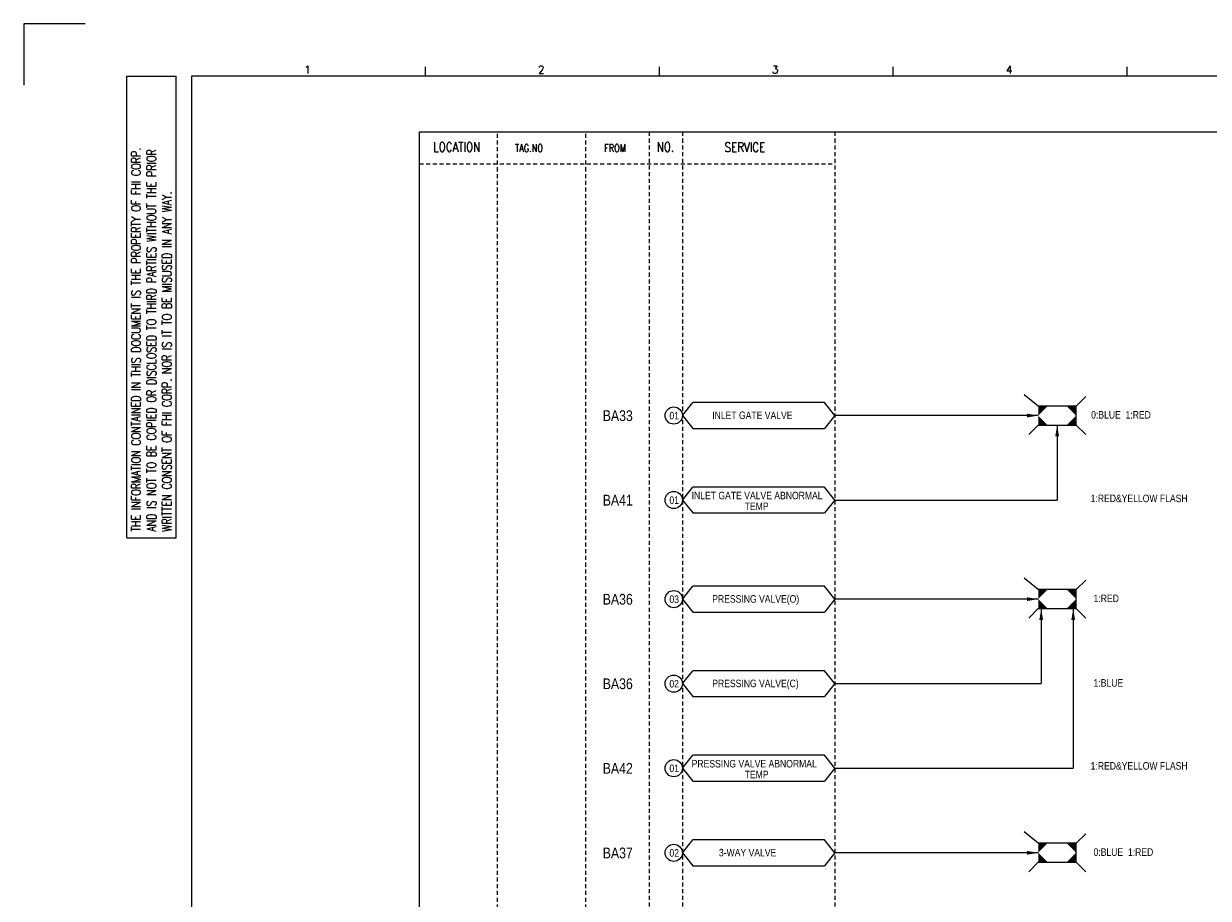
# Model space of a CAD drawing. Extents: x 2131 to 3097, y -680 to 2.
# Tile 2 of 4: x 2131 to 2573, y -324 to 2. Entities that reach past the tile are written whole.
import ezdxf
from ezdxf.enums import TextEntityAlignment as Align

# ---------------------------------------------------------------- set-up
doc = ezdxf.new("R2010")
doc.units = 0
doc.header["$MEASUREMENT"] = 0
doc.linetypes.add('HIDDEN', pattern=[4, 1.5, -1, 1.5])
doc.layers.get('0').update_dxf_attribs({"linetype": 'CONTINUOUS'})
doc.layers.get('DEFPOINTS').update_dxf_attribs({"linetype": 'CONTINUOUS'})
for name, color, linetype in [('CON', 4, 'CONTINUOUS'), ('DIM', 3, 'CONTINUOUS'), ('HID', 2, 'HIDDEN'), ('圖框CON', 4, 'CONTINUOUS'), ('框線', 6, 'CONTINUOUS')]:
    doc.layers.add(name, color=color, linetype=linetype)
doc.styles.add('DAYUKP', font='complex', dxfattribs={"bigfont": 'DAYUKP.SHX'})
doc.styles.add('ROMANS', font='romans', dxfattribs={"width": 0.8})
doc.styles.add('style3', font='ARIALN.TTF')

# ---------------------------------------------------------------- blocks, each defined once
blk = doc.blocks.new('LEADER')
at = {"layer": 'CON'}
blk.add_solid([(0.85, -0.57), (0.85, -1.57), (3.85, -1.07)], dxfattribs=at)
blk = doc.blocks.new('1')
at = {"layer": 'DEFPOINTS'}
blk.add_lwpolyline([(1268.99, 689.33), (1246.02, 689.33), (1246.02, 666.36)], dxfattribs=at)
at = {"layer": '圖框CON'}
for p, q in [((1395.91, 669.85), (1395.91, 673.29)), ((1483.2, 669.85), (1483.2, 673.29)), ((1570.49, 669.85), (1570.49, 673.29)), ((1657.78, 669.85), (1657.78, 673.29)), ((1284.5, 669.81), (1302.87, 669.81)), ((1284.5, 497.52), (1284.5, 669.81)), ((1302.87, 497.52), (1302.87, 669.81)), ((1284.5, 497.52), (1302.87, 497.52))]:
    blk.add_line(p, q, dxfattribs=at)
at = {"layer": '框線'}
for p, q in [((1308.62, 669.81), (1308.62, 26.6)), ((2181.53, 669.81), (1308.62, 669.81))]:
    blk.add_line(p, q, dxfattribs=at)
at = {"style": 'DAYUKP'}
for s, p in [('1', (1350.64, 670.78)), ('2', (1437.93, 670.78)), ('3', (1525.22, 670.78)), ('4', (1612.51, 670.78))]:
    blk.add_text(s, height=2.87, dxfattribs=at).set_placement(p)
at = {"layer": 'DIM', "style": 'ROMANS', "width": 0.75}
for s, p in [('THE INFORMATION CONTAINED IN THIS DOCUMENT IS THE PROPERTY OF FHI CORP.', (1287.94, 499.82)), ('AND IS NOT TO BE COPIED OR DISCLOSED TO THIRD PARTIES WITHOUT THE PRIOR', (1293.68, 499.82)), ('WRITTEN CONSENT OF FHI CORP. NOR IS IT TO BE MISUSED IN ANY WAY.', (1299.43, 499.82))]:
    blk.add_text(s, height=3.4457, rotation=90, dxfattribs=at).set_placement(p, align=Align.MIDDLE_LEFT)

msp = doc.modelspace()

# ---------------------------------------------------------------- linework, layer by layer
at = {"layer": 'CON', "color": 6}
for p, q in [((2509.9, -140.5), (2504.66, -136.27)), ((2524.07, -140.5), (2527.62, -136.96)), ((2377.13, -144.04), (2381.03, -139.23)), ((2430.17, -139.23), (2381.03, -139.23)), ((2434.06, -144.04), (2430.17, -139.23)), ((2524.07, -140.5), (2509.9, -140.5)), ((2524.07, -147.59), (2524.07, -140.5)), ((2377.13, -144.04), (2381.03, -148.86)), ((2434.06, -144.04), (2430.17, -148.86)), ((2381.03, -148.86), (2430.17, -148.86)), ((2509.9, -147.59), (2506.35, -151.13)), ((2509.9, -147.59), (2524.07, -147.59)), ((2524.07, -147.59), (2527.62, -151.13)), ((2377.13, -175.57), (2381.03, -170.75)), ((2430.17, -170.75), (2381.03, -170.75)), ((2434.06, -175.57), (2430.17, -170.75)), ((2377.13, -175.57), (2381.03, -180.39)), ((2434.06, -175.57), (2430.17, -180.39)), ((2381.03, -180.39), (2430.17, -180.39)), ((2377.13, -212.54), (2381.03, -207.73)), ((2430.17, -207.73), (2381.03, -207.73)), ((2434.06, -212.54), (2430.17, -207.73)), ((2509.9, -209), (2504.66, -204.77)), ((2524.07, -209), (2527.62, -205.46)), ((2524.07, -209), (2509.9, -209)), ((2524.07, -216.09), (2524.07, -209)), ((2377.13, -212.54), (2381.03, -217.36)), ((2434.06, -212.54), (2430.17, -217.36)), ((2509.9, -216.09), (2506.35, -219.63)), ((2509.9, -216.09), (2524.07, -216.09)), ((2524.07, -216.09), (2527.62, -219.63)), ((2381.03, -217.36), (2430.17, -217.36)), ((2377.13, -244.07), (2381.03, -239.25)), ((2430.17, -239.25), (2381.03, -239.25)), ((2434.06, -244.07), (2430.17, -239.25)), ((2377.13, -244.07), (2381.03, -248.89)), ((2434.06, -244.07), (2430.17, -248.89)), ((2381.03, -248.89), (2430.17, -248.89)), ((2377.13, -275.63), (2381.03, -270.82)), ((2430.17, -270.82), (2381.03, -270.82)), ((2434.06, -275.63), (2430.17, -270.82)), ((2377.13, -275.63), (2381.03, -280.45)), ((2434.06, -275.63), (2430.17, -280.45)), ((2381.03, -280.45), (2430.17, -280.45)), ((2509.9, -303.65), (2504.66, -299.42)), ((2524.07, -303.65), (2527.62, -300.11)), ((2377.13, -307.19), (2381.03, -302.38)), ((2430.17, -302.38), (2381.03, -302.38)), ((2434.06, -307.19), (2430.17, -302.38)), ((2524.07, -303.65), (2509.9, -303.65)), ((2524.07, -310.74), (2524.07, -303.65)), ((2377.13, -307.19), (2381.03, -312.01)), ((2434.06, -307.19), (2430.17, -312.01)), ((2381.03, -312.01), (2430.17, -312.01)), ((2509.9, -310.74), (2506.35, -314.28)), ((2509.9, -310.74), (2524.07, -310.74)), ((2524.07, -310.74), (2527.62, -314.28))]:
    msp.add_line(p, q, dxfattribs=at)
at = {"layer": 'CON'}
for p, q in [((2509.9, -144.04), (2434.06, -144.04)), ((2516.98, -147.59), (2516.98, -175.57)), ((2434.06, -175.57), (2516.98, -175.57)), ((2509.9, -212.54), (2434.06, -212.54)), ((2511.02, -216.09), (2511.02, -244.07)), ((2522.97, -216.09), (2522.97, -275.63)), ((2434.06, -244.07), (2511.02, -244.07)), ((2434.06, -275.63), (2522.97, -275.63)), ((2509.9, -307.19), (2434.06, -307.19))]:
    msp.add_line(p, q, dxfattribs=at)
msp.add_lwpolyline([(2279.01, -38.23), (2993.01, -38.23), (2993.01, -538.04), (2279.01, -538.04)], close=True, dxfattribs=at)
for centre in [(2373.92, -144.04), (2373.92, -175.57), (2373.92, -212.54), (2373.92, -244.07), (2373.92, -275.63), (2373.92, -307.19)]:
    msp.add_circle(centre, 3.21, dxfattribs=at)
at = {"layer": 'CON', "color": 6}
for points in [[(2509.9, -144.04), (2509.9, -140.5), (2513.44, -140.5)], [(2524.07, -144.04), (2524.07, -140.5), (2520.53, -140.5)], [(2513.44, -147.59), (2509.9, -147.59), (2509.9, -144.04)], [(2520.53, -147.59), (2524.07, -147.59), (2524.07, -144.04)], [(2509.9, -212.54), (2509.9, -209), (2513.44, -209)], [(2524.07, -212.54), (2524.07, -209), (2520.53, -209)], [(2513.44, -216.09), (2509.9, -216.09), (2509.9, -212.54)], [(2520.53, -216.09), (2524.07, -216.09), (2524.07, -212.54)], [(2509.9, -307.19), (2509.9, -303.65), (2513.44, -303.65)], [(2524.07, -307.19), (2524.07, -303.65), (2520.53, -303.65)], [(2513.44, -310.74), (2509.9, -310.74), (2509.9, -307.19)], [(2520.53, -310.74), (2524.07, -310.74), (2524.07, -307.19)]]:
    msp.add_solid(points, dxfattribs=at)
at = {"layer": 'HID'}
for p, q in [((2308.06, -38.93), (2308.06, -538.04)), ((2340.99, -38.93), (2340.99, -538.04)), ((2364.71, -38.23), (2364.71, -538.06)), ((2377.13, -38.23), (2377.13, -538.06)), ((2434.06, -38.23), (2434.06, -538.04)), ((2279.01, -50.14), (2434.06, -50.14))]:
    msp.add_line(p, q, dxfattribs=at)

# ---------------------------------------------------------------- block references
msp.add_blockref('1', (885.34, -687.17))
at = {"layer": 'CON', "xscale": 1.4, "yscale": 1.4, "zscale": 1.4}
for p in [(2504.51, -142.55), (2504.51, -211.05), (2504.51, -305.7)]:
    msp.add_blockref('LEADER', p, dxfattribs=at)
at = {"layer": 'CON', "xscale": 1.4, "yscale": 1.4, "zscale": 1.4, "rotation": 90}
for p in [(2515.49, -152.98), (2509.53, -221.48), (2521.48, -221.48)]:
    msp.add_blockref('LEADER', p, dxfattribs=at)

# ---------------------------------------------------------------- texts
at = {"layer": 'CON', "style": 'ROMANS', "width": 0.8}
for s, p in [('LOCATION', (2292.94, -43.84)), ('NO.', (2370.83, -43.84)), ('SERVICE', (2400.48, -43.91))]:
    msp.add_text(s, height=3.5, dxfattribs=at).set_placement(p, align=Align.MIDDLE)
for s, p in [('TAG.NO', (2314.67, -46.49)), ('FROM', (2347.93, -46.49))]:
    msp.add_text(s, height=2.8, dxfattribs=at).set_placement(p, align=Align.BOTTOM_LEFT)
at = {"layer": 'CON', "style": 'style3'}
for s, p in [('BA33', (2347.42, -144.09)), ('BA41', (2347.42, -175.62)), ('BA36', (2347.42, -212.59)), ('BA36', (2347.42, -244.12)), ('BA42', (2347.42, -275.68)), ('BA37', (2347.42, -307.25))]:
    msp.add_text(s, height=4, dxfattribs=at).set_placement(p, align=Align.MIDDLE_LEFT)
for s, p in [('01', (2372.3, -146.32)), ('INLET GATE VALVE', (2388.28, -146.2)), ('0:BLUE  1:RED', (2529.66, -146.01)), ('01', (2372.3, -177.85)), ('INLET GATE VALVE ABNORMAL', (2380.6, -176.12)), ('TEMP', (2400.38, -180.14)), ('1:RED&YELLOW FLASH', (2529.48, -177.19)), ('03', (2372.3, -214.82)), ('PRESSING VALVE(O)', (2388.28, -214.7)), ('1:RED', (2530.57, -214.51)), ('02', (2372.3, -246.35)), ('PRESSING VALVE(C)', (2388.28, -246.23)), ('1:BLUE', (2530.57, -246.04)), ('PRESSING VALVE ABNORMAL', (2380.6, -276.18)), ('1:RED&YELLOW FLASH', (2529.48, -276.99)), ('01', (2372.3, -277.91)), ('TEMP', (2400.38, -280.2)), ('02', (2372.3, -309.48)), ('3-WAY VALVE', (2390.79, -309.35)), ('0:BLUE  1:RED', (2530.56, -309.16))]:
    msp.add_text(s, height=2.8, dxfattribs=at).set_placement(p, align=Align.BOTTOM_LEFT)

doc.saveas('drawing.dxf')
